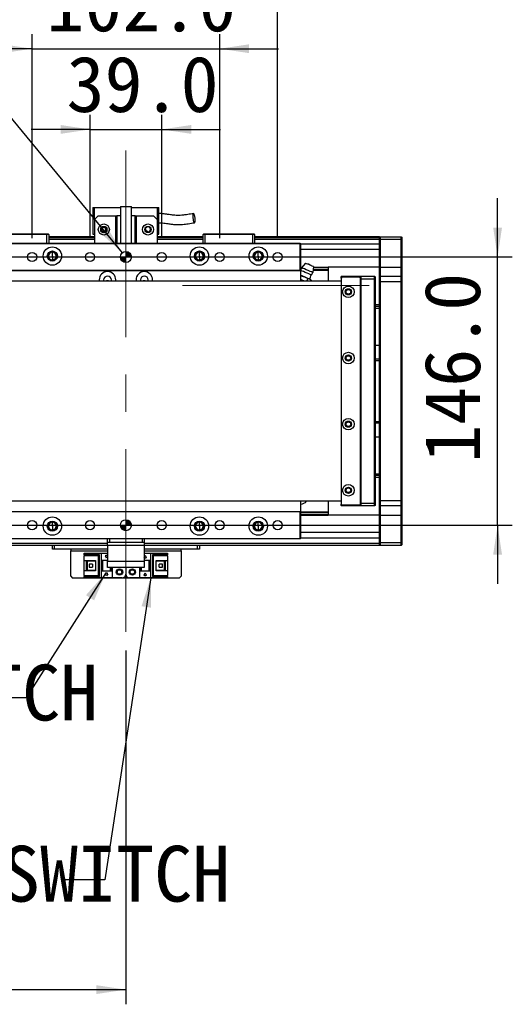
# Model space of a CAD drawing. Header units: millimetres. Extents: x 40 to 3320, y 40 to 2336.
# Tile 11 of 13: x 2291 to 2559, y 1526 to 2062. Entities that reach past the tile are written whole.
import ezdxf

# ---------------------------------------------------------------- set-up
doc = ezdxf.new("R2010")
doc.units = ezdxf.units.MM
doc.header["$LTSCALE"] = 8
doc.linetypes.add('CENTERX2', pattern=[20.32, 12.7, -2.54, 2.54, -2.54])
doc.layers.add('DIMNS', color=7, linetype='Continuous')
doc.styles.add('SLDTEXTSTYLE7', font='txt')
doc.styles.add('SLDTEXTSTYLE8', font='txt', dxfattribs={"bigfont": 'bigfont'})
doc.styles.add('SLDTEXTSTYLE9', font='txt')
doc.dimstyles.new('SLDDIMSTYLE0', dxfattribs={"dimtxt": 30.4, "dimasz": 16, "dimexe": 0, "dimexo": 0.0625, "dimgap": 7.6, "dimtad": 2, "dimdec": 1, "dimrnd": 1e-09, "dimzin": 4, "dimdsep": 46, "dimtxsty": 'SLDTEXTSTYLE7', "dimsah": 1, "dimcen": 0.09, "dimadec": 0, "dimazin": 1, "dimtfac": 1, "dimtdec": 1, "dimtmove": 0, "dimatfit": 0, "dimfxl": 0, "dimfrac": 2, "dimtolj": 1, "dimtzin": 12, "dimarcsym": 0})
doc.dimstyles.new('SLDDIMSTYLE1', dxfattribs={"dimtxt": 30.4, "dimasz": 16, "dimexe": 0, "dimexo": 0.0625, "dimgap": 7.6, "dimtad": 0, "dimtih": 1, "dimtoh": 1, "dimdec": 1, "dimrnd": 1e-09, "dimzin": 4, "dimdsep": 46, "dimtxsty": 'SLDTEXTSTYLE7', "dimsah": 1, "dimcen": 0, "dimadec": 0, "dimazin": 1, "dimtfac": 1, "dimtdec": 1, "dimtofl": 0, "dimtmove": 0, "dimatfit": 3, "dimfxl": 0, "dimfrac": 2, "dimtolj": 1, "dimtzin": 12, "dimarcsym": 0})
doc.dimstyles.new('SLDDIMSTYLE3', dxfattribs={"dimtxt": 30.4, "dimasz": 16, "dimexe": 0, "dimexo": 0.0625, "dimgap": 7.6, "dimtad": 2, "dimdec": 1, "dimrnd": 1e-09, "dimzin": 4, "dimdsep": 46, "dimtxsty": 'SLDTEXTSTYLE7', "dimsah": 1, "dimcen": 0.09, "dimadec": 0, "dimazin": 1, "dimtfac": 1, "dimtdec": 1, "dimtofl": 0, "dimtmove": 0, "dimatfit": 3, "dimfxl": 0, "dimfrac": 2, "dimtolj": 1, "dimtzin": 12, "dimarcsym": 0})
doc.dimstyles.new('SLDDIMSTYLE4', dxfattribs={"dimtxt": 0.18, "dimasz": 16, "dimexe": 0, "dimexo": 0.0625, "dimgap": 0, "dimtad": 0, "dimtih": 1, "dimtoh": 1, "dimdec": 0, "dimrnd": 1e-09, "dimzin": 0, "dimdsep": 46, "dimtxsty": 'Standard', "dimsah": 1, "dimcen": 0.09, "dimadec": 0, "dimazin": 0, "dimtfac": 16, "dimtdec": 0, "dimtofl": 0, "dimtmove": 0, "dimatfit": 3, "dimfxl": 0, "dimfrac": 2, "dimtolj": 1, "dimtzin": 0, "dimarcsym": 0})

# ---------------------------------------------------------------- blocks, each defined once
blk = doc.blocks.new('_D_3')
at = {"layer": 'DIMNS'}
for p, q in [((2550.51, 1932.36), (2550.51, 1964.36)), ((461.03, 1932.36), (2558.51, 1932.36)), ((2550.51, 1786.36), (2550.51, 1932.36)), ((461.03, 1786.36), (2558.51, 1786.36)), ((2550.51, 1786.36), (2550.51, 1754.36))]:
    blk.add_line(p, q, dxfattribs=at)
for points in [[(2550.51, 1932.36), (2552.91, 1948.36), (2548.11, 1948.36)], [(2550.51, 1786.36), (2548.11, 1770.36), (2552.91, 1770.36)]]:
    blk.add_solid(points, dxfattribs=at)
at = {"layer": 'DIMNS', "insert": (2510.62, 1820.33), "char_height": 30.4, "attachment_point": 1, "rotation": 90, "style": 'SLDTEXTSTYLE7'}
blk.add_mtext('146.0', dxfattribs=at)
blk = doc.blocks.new('_D_5')
at = {"layer": 'DIMNS'}
for p, q in [((2328.87, 1942.52), (2328.87, 2009.78)), ((2367.87, 1942.52), (2367.87, 2009.78)), ((2328.87, 2001.78), (2296.87, 2001.78)), ((2328.87, 2001.78), (2367.87, 2001.78)), ((2367.87, 2001.78), (2399.87, 2001.78))]:
    blk.add_line(p, q, dxfattribs=at)
for points in [[(2328.87, 2001.78), (2312.87, 2004.18), (2312.87, 1999.38)], [(2367.87, 2001.78), (2383.87, 1999.38), (2383.87, 2004.18)]]:
    blk.add_solid(points, dxfattribs=at)
at = {"layer": 'DIMNS', "insert": (2316.09, 2041.66), "char_height": 30.4, "attachment_point": 1, "style": 'SLDTEXTSTYLE7'}
blk.add_mtext('39.0', dxfattribs=at)
blk = doc.blocks.new('_D_6')
at = {"layer": 'DIMNS'}
for p, q in [((2297.37, 1942.52), (2297.37, 2053.71)), ((2399.37, 1942.52), (2399.37, 2053.71)), ((2297.37, 2045.71), (2265.37, 2045.71)), ((2297.37, 2045.71), (2399.37, 2045.71)), ((2399.37, 2045.71), (2431.37, 2045.71))]:
    blk.add_line(p, q, dxfattribs=at)
for points in [[(2297.37, 2045.71), (2281.37, 2048.11), (2281.37, 2043.31)], [(2399.37, 2045.71), (2415.37, 2043.31), (2415.37, 2048.11)]]:
    blk.add_solid(points, dxfattribs=at)
at = {"layer": 'DIMNS', "insert": (2305.11, 2085.59), "char_height": 30.4, "attachment_point": 1, "style": 'SLDTEXTSTYLE7'}
blk.add_mtext('102.0', dxfattribs=at)
blk = doc.blocks.new('_D_7')
at = {"layer": 'DIMNS'}
for p, q in [((2265.87, 1942.52), (2265.87, 2095.86)), ((2430.87, 1942.52), (2430.87, 2095.86)), ((2265.87, 2087.86), (2430.87, 2087.86))]:
    blk.add_line(p, q, dxfattribs=at)
for points in [[(2265.87, 2087.86), (2281.87, 2085.46), (2281.87, 2090.26)], [(2430.87, 2087.86), (2414.87, 2090.26), (2414.87, 2085.46)]]:
    blk.add_solid(points, dxfattribs=at)
at = {"layer": 'DIMNS', "insert": (2305.11, 2127.75), "char_height": 30.4, "attachment_point": 1, "style": 'SLDTEXTSTYLE7'}
blk.add_mtext('165.0', dxfattribs=at)
blk = doc.blocks.new('SW_SYMBOL_HOLE_DEPTH')
at = {"layer": 'DIMNS', "color": 0}
for p, q in [((0, 7000), (6400, 7000)), ((3200, 7000), (3200, 600)), ((800, 4440), (3200, 600)), ((5600, 4440), (3200, 600))]:
    blk.add_line(p, q, dxfattribs=at)
blk = doc.blocks.new('_D_8')
at = {"layer": 'DIMNS'}
for p, q in [((2258.85, 2040.86), (2226.85, 2040.86)), ((2346.46, 1934.68), (2258.85, 2040.86))]:
    blk.add_line(p, q, dxfattribs=at)
blk.add_solid([(2346.46, 1934.68), (2338.13, 1948.55), (2334.43, 1945.49)], dxfattribs=at)
at = {"layer": 'DIMNS', "xscale": 0.004985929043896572, "yscale": 0.004985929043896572, "zscale": 0.004985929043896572}
blk.add_blockref('SW_SYMBOL_HOLE_DEPTH', (2129.41, 2020.61), dxfattribs=at)
at = {"layer": 'DIMNS', "char_height": 30.4, "attachment_point": 1, "style": 'SLDTEXTSTYLE7'}
for s, insert in [('2×', (1928.84, 2056.05)), ('%%c', (1978.57, 2055.75)), ('6.0', (2025.54, 2056.05)), ('H7', (2078.49, 2056.05)), ('8.0', (2173.91, 2056.05))]:
    blk.add_mtext(s, dxfattribs=dict(at, insert=insert))
blk = doc.blocks.new('_D_10')
at = {"layer": 'DIMNS'}
for p, q in [((368.37, 1718.2), (368.37, 1525.56)), ((2348.37, 1718.2), (2348.37, 1525.56)), ((368.37, 1533.56), (2348.37, 1533.56))]:
    blk.add_line(p, q, dxfattribs=at)
for points in [[(368.37, 1533.56), (384.37, 1531.16), (384.37, 1535.96)], [(2348.37, 1533.56), (2332.37, 1535.96), (2332.37, 1531.16)]]:
    blk.add_solid(points, dxfattribs=at)
at = {"layer": 'DIMNS', "insert": (1313.48, 1573.45), "char_height": 30.4, "attachment_point": 1, "style": 'SLDTEXTSTYLE7'}
blk.add_mtext('1980.0', dxfattribs=at)
blk = doc.blocks.new('SW_NOTE_3')
at = {"layer": 'DIMNS', "color": 0, "char_height": 30.4, "attachment_point": 2}
for s, insert, style in [('光电原点', (-87.91, 56.54), 'SLDTEXTSTYLE8'), ('HOME SWITCH', (-50.32, 18.14), 'SLDTEXTSTYLE9')]:
    blk.add_mtext(s, dxfattribs=dict(at, insert=insert, style=style))
blk = doc.blocks.new('SW_NOTE_4')
at = {"layer": 'DIMNS', "color": 0, "char_height": 30.4, "attachment_point": 2}
for s, insert, style in [('光电负限位', (-173.26, 56.98), 'SLDTEXTSTYLE8'), ('NEGATIVE LIMIT SWITCH', (-127.11, 18.58), 'SLDTEXTSTYLE9')]:
    blk.add_mtext(s, dxfattribs=dict(at, insert=insert, style=style))
blk = doc.blocks.new('SW_DOWELSYMBOL_2')
at = {"linetype": 'Continuous', "lineweight": 18}
h = blk.add_hatch(color=0, dxfattribs=at)
edge = h.paths.add_edge_path(flags=0)
edge.add_arc((0, 0), 3, 180, 270)
edge.add_line((0, -3), (0, 0))
edge.add_line((0, 0), (-3, 0))
h = blk.add_hatch(color=0, dxfattribs=at)
edge = h.paths.add_edge_path(flags=0)
edge.add_arc((0, 0), 3, 0, 90)
edge.add_line((0, 3), (0, 0))
edge.add_line((0, 0), (3, 0))
at = {"layer": 'DIMNS', "color": 0}
blk.add_circle((0, 0), 3, dxfattribs=at)
blk = doc.blocks.new('SW_DOWELSYMBOL_3')
at = {"linetype": 'Continuous', "lineweight": 18}
h = blk.add_hatch(color=0, dxfattribs=at)
edge = h.paths.add_edge_path(flags=0)
edge.add_arc((0, 0), 3, 180, 270)
edge.add_line((0, -3), (0, 0))
edge.add_line((0, 0), (-3, 0))
h = blk.add_hatch(color=0, dxfattribs=at)
edge = h.paths.add_edge_path(flags=0)
edge.add_arc((0, 0), 3, 0, 90)
edge.add_line((0, 3), (0, 0))
edge.add_line((0, 0), (3, 0))
at = {"layer": 'DIMNS', "color": 0}
blk.add_circle((0, 0), 3, dxfattribs=at)

msp = doc.modelspace()

# ---------------------------------------------------------------- linework, layer by layer
at = {"color": 7, "linetype": 'Continuous', "lineweight": 25}
for p, q in [((2330.37, 1959.2), (2331.37, 1959.2)), ((2330.37, 1959.2), (2330.37, 1944.8)), ((2331.37, 1952.8), (2331.37, 1959.2)), ((2331.37, 1959.2), (2345.37, 1959.2)), ((2345.37, 1959.86), (2345.37, 1939.86)), ((2345.37, 1959.86), (2351.37, 1959.86)), ((2351.37, 1939.86), (2351.37, 1959.86)), ((2351.37, 1959.2), (2365.37, 1959.2)), ((2365.37, 1959.2), (2366.37, 1959.2)), ((2365.37, 1959.2), (2365.37, 1952.8)), ((2366.37, 1944.8), (2366.37, 1959.2)), ((2333.37, 1954.8), (2331.37, 1952.8)), ((2331.37, 1952.8), (2331.37, 1939.86)), ((2333.37, 1954.8), (2342.87, 1954.8)), ((2342.87, 1939.86), (2342.87, 1954.8)), ((2342.87, 1954.8), (2343.37, 1954.8)), ((2343.37, 1954.8), (2343.37, 1939.86)), ((2345.37, 1954.8), (2343.37, 1954.8)), ((2353.37, 1954.8), (2351.37, 1954.8)), ((2353.37, 1939.86), (2353.37, 1954.8)), ((2353.37, 1954.8), (2353.87, 1954.8)), ((2353.87, 1954.8), (2353.87, 1939.86)), ((2353.87, 1954.8), (2363.37, 1954.8)), ((2365.37, 1952.8), (2363.37, 1954.8)), ((2365.37, 1952.8), (2365.37, 1939.86)), ((2305.37, 1944.56), (2279.37, 1944.56)), ((2279.49, 1944.86), (2305.25, 1944.86)), ((2305.25, 1944.86), (2306.07, 1944.86)), ((2305.37, 1944.56), (2305.25, 1944.86)), ((2306.37, 1944.56), (2305.37, 1944.56)), ((2305.37, 1939.86), (2305.37, 1944.56)), ((2306.07, 1944.86), (2306.37, 1944.56)), ((2306.37, 1944.56), (2306.37, 1939.86)), ((2331.37, 1943.36), (2306.37, 1943.36)), ((2306.37, 1943.16), (2331.37, 1943.16)), ((2306.37, 1942.96), (2331.37, 1942.96)), ((2331.37, 1942.86), (2306.37, 1942.86)), ((2331.37, 1941.86), (2306.37, 1941.86)), ((2330.37, 1944.8), (2331.37, 1944.8)), ((2365.37, 1944.8), (2366.37, 1944.8)), ((2390.37, 1943.36), (2365.37, 1943.36)), ((2365.37, 1943.16), (2390.37, 1943.16)), ((2365.37, 1942.96), (2390.37, 1942.96)), ((2390.37, 1942.86), (2365.37, 1942.86)), ((2390.37, 1941.86), (2365.37, 1941.86)), ((2390.37, 1944.56), (2390.67, 1944.86)), ((2391.37, 1944.56), (2390.37, 1944.56)), ((2390.37, 1939.86), (2390.37, 1944.56)), ((2390.67, 1944.86), (2391.49, 1944.86)), ((2391.37, 1944.56), (2391.49, 1944.86)), ((2417.37, 1944.56), (2391.37, 1944.56)), ((2391.37, 1944.56), (2391.37, 1939.86)), ((2391.49, 1944.86), (2417.25, 1944.86)), ((2417.37, 1944.56), (2417.25, 1944.86)), ((2417.25, 1944.86), (2418.07, 1944.86)), ((2418.37, 1944.56), (2417.37, 1944.56)), ((2417.37, 1939.86), (2417.37, 1944.56)), ((2418.07, 1944.86), (2418.37, 1944.56)), ((2418.37, 1944.56), (2418.37, 1939.86)), ((2486.37, 1943.36), (2418.37, 1943.36)), ((2486.37, 1942.86), (2418.37, 1942.86)), ((2486.37, 1941.86), (2418.37, 1941.86)), ((2486.37, 1943.06), (2486.67, 1943.36)), ((2486.37, 1943.36), (2486.37, 1943.06)), ((2486.37, 1941.86), (2486.37, 1943.06)), ((2486.37, 1941.86), (2486.67, 1941.86)), ((2486.37, 1926.86), (2486.37, 1941.86)), ((2486.67, 1943.36), (2486.67, 1941.86)), ((2486.67, 1943.36), (2498.07, 1943.36)), ((2498.07, 1941.86), (2486.67, 1941.86)), ((2486.67, 1941.86), (2486.67, 1926.86)), ((2498.07, 1941.86), (2498.07, 1943.36)), ((2498.07, 1943.36), (2498.37, 1943.06)), ((2498.07, 1941.86), (2498.37, 1941.86)), ((2498.07, 1926.86), (2498.07, 1941.86)), ((2498.37, 1943.06), (2498.37, 1941.86)), ((2498.37, 1941.86), (2498.37, 1926.86)), ((2253.67, 1939.86), (2443.07, 1939.86)), ((2443.07, 1939.56), (2253.67, 1939.56)), ((2308.37, 1934.93), (2308.37, 1935.36)), ((2308.37, 1932.86), (2308.37, 1934.93)), ((2388.37, 1934.93), (2388.37, 1935.36)), ((2388.37, 1932.86), (2388.37, 1934.93)), ((2420.37, 1934.93), (2420.37, 1935.36)), ((2420.37, 1932.86), (2420.37, 1934.93)), ((2443.07, 1939.56), (2443.07, 1939.86)), ((2443.07, 1939.86), (2443.37, 1939.56)), ((2443.07, 1925.16), (2443.07, 1939.56)), ((2443.07, 1939.56), (2443.37, 1939.56)), ((2443.37, 1939.56), (2443.37, 1925.16)), ((2486.37, 1939.37), (2443.37, 1939.37)), ((2308.37, 1932.86), (2308.37, 1930.8)), ((2308.37, 1930.8), (2308.37, 1930.36)), ((2388.37, 1932.86), (2388.37, 1930.8)), ((2388.37, 1930.8), (2388.37, 1930.36)), ((2420.37, 1932.86), (2420.37, 1930.8)), ((2420.37, 1930.8), (2420.37, 1930.36)), ((2253.67, 1925.16), (2443.07, 1925.16)), ((2443.07, 1924.86), (2253.67, 1924.86)), ((2443.07, 1925.16), (2443.37, 1925.16)), ((2443.07, 1924.86), (2443.07, 1925.16)), ((2443.07, 1924.86), (2443.37, 1925.16)), ((2443.37, 1926.86), (2444.3, 1926.86)), ((2443.37, 1926.56), (2444.04, 1926.56)), ((2443.37, 1925.47), (2443.67, 1925.47)), ((2443.37, 1925.17), (2443.66, 1925.17)), ((2443.37, 1925.16), (2443.37, 1919.36)), ((2443.37, 1924.36), (2443.65, 1924.96)), ((2446.04, 1928.94), (2443.96, 1926.46)), ((2450.37, 1927.11), (2450.03, 1923.88)), ((2450.17, 1925.17), (2458.37, 1925.17)), ((2450.2, 1925.47), (2458.37, 1925.47)), ((2450.31, 1926.56), (2458.37, 1926.56)), ((2450.34, 1926.86), (2458.37, 1926.86)), ((2458.37, 1926.86), (2458.37, 1926.56)), ((2486.37, 1926.86), (2458.37, 1926.86)), ((2458.37, 1926.56), (2458.37, 1925.47)), ((2458.37, 1925.47), (2458.37, 1925.17)), ((2458.37, 1925.17), (2458.37, 1919.36)), ((2486.37, 1926.86), (2486.67, 1926.86)), ((2486.37, 1921.56), (2486.37, 1926.86)), ((2486.67, 1926.86), (2486.67, 1921.86)), ((2486.67, 1926.86), (2498.07, 1926.86)), ((2498.07, 1921.86), (2498.07, 1926.86)), ((2498.07, 1926.86), (2498.37, 1926.86)), ((2498.37, 1926.86), (2498.37, 1921.56)), ((251.37, 1919.36), (2465.37, 1919.36)), ((2333.87, 1919.86), (2333.87, 1919.36)), ((2336.27, 1919.86), (2336.27, 1919.36)), ((2340.47, 1919.36), (2340.47, 1919.86)), ((2342.87, 1919.36), (2342.87, 1919.86)), ((2353.87, 1919.86), (2353.87, 1919.36)), ((2356.27, 1919.86), (2356.27, 1919.36)), ((2360.47, 1919.36), (2360.47, 1919.86)), ((2362.87, 1919.36), (2362.87, 1919.86)), ((2443.52, 1922.14), (2443.37, 1921.8)), ((2443.37, 1920.19), (2444.61, 1919.55)), ((2443.52, 1922.14), (2445.43, 1921.49)), ((2444.61, 1919.55), (2445.17, 1919.36)), ((2445.43, 1921.49), (2447.24, 1920.56)), ((2447.24, 1920.56), (2446.73, 1919.36)), ((2448.22, 1920.3), (2447.24, 1920.56)), ((2449.1, 1919.78), (2448.22, 1920.3)), ((2449.1, 1919.77), (2448.65, 1920.12)), ((2449.1, 1919.78), (2448.92, 1919.36)), ((2465.67, 1921.86), (2465.37, 1921.56)), ((2465.37, 1920.86), (2465.37, 1921.56)), ((2465.67, 1921.56), (2465.37, 1921.56)), ((2465.87, 1921.36), (2465.37, 1920.86)), ((2465.37, 1920.86), (2465.37, 1797.86)), ((2465.67, 1921.56), (2465.67, 1921.86)), ((2465.67, 1921.86), (2476.37, 1921.86)), ((2476.37, 1921.56), (2465.67, 1921.56)), ((2465.67, 1921.56), (2465.67, 1921.16)), ((2475.37, 1921.36), (2465.87, 1921.36)), ((2475.87, 1920.86), (2475.37, 1921.36)), ((2475.87, 1797.86), (2475.87, 1920.86)), ((2476.37, 1920.36), (2476.37, 1921.86)), ((2476.37, 1921.86), (2483.57, 1921.86)), ((2483.57, 1920.36), (2476.37, 1920.36)), ((2476.37, 1798.36), (2476.37, 1920.36)), ((2483.57, 1920.36), (2483.57, 1921.86)), ((2483.87, 1921.56), (2483.57, 1921.86)), ((2483.87, 1920.36), (2483.57, 1920.36)), ((2483.57, 1798.36), (2483.57, 1920.36)), ((2483.87, 1921.56), (2483.87, 1920.36)), ((2483.87, 1920.36), (2483.87, 1798.36)), ((2486.67, 1921.86), (2486.37, 1921.56)), ((2486.37, 1918.86), (2486.37, 1921.56)), ((2486.67, 1918.86), (2486.37, 1918.86)), ((2486.37, 1799.86), (2486.37, 1918.86)), ((2486.67, 1921.86), (2486.67, 1918.86)), ((2486.67, 1921.86), (2498.07, 1921.86)), ((2498.07, 1918.86), (2486.67, 1918.86)), ((2486.67, 1918.86), (2486.67, 1799.86)), ((2498.07, 1918.86), (2498.07, 1921.86)), ((2498.07, 1921.86), (2498.37, 1921.56)), ((2498.07, 1918.86), (2498.37, 1918.86)), ((2498.07, 1799.86), (2498.07, 1918.86)), ((2498.37, 1921.56), (2498.37, 1918.86)), ((2498.37, 1918.86), (2498.37, 1799.86)), ((2486.37, 1906.36), (2483.87, 1906.36)), ((2486.37, 1904.36), (2483.87, 1904.36)), ((2483.87, 1884.36), (2486.37, 1884.36)), ((2483.87, 1876.86), (2486.37, 1876.86)), ((2486.37, 1875.86), (2483.87, 1875.86)), ((2483.87, 1842.86), (2486.37, 1842.86)), ((2486.37, 1841.86), (2483.87, 1841.86)), ((2486.37, 1834.36), (2483.87, 1834.36)), ((2483.87, 1814.36), (2486.37, 1814.36)), ((2486.37, 1812.36), (2483.87, 1812.36)), ((2465.37, 1799.36), (251.37, 1799.36)), ((2443.37, 1799.36), (2443.37, 1793.56)), ((2443.37, 1797.86), (2443.48, 1797.86)), ((2458.37, 1799.36), (2458.37, 1793.56)), ((2465.37, 1797.86), (2465.87, 1797.36)), ((2465.37, 1797.16), (2465.37, 1797.86)), ((2465.37, 1797.16), (2465.67, 1797.16)), ((2465.37, 1797.16), (2465.67, 1796.86)), ((2465.67, 1797.56), (2465.67, 1797.16)), ((2465.67, 1797.16), (2476.37, 1797.16)), ((2465.67, 1796.86), (2465.67, 1797.16)), ((2476.37, 1796.86), (2465.67, 1796.86)), ((2465.87, 1797.36), (2475.37, 1797.36)), ((2475.37, 1797.36), (2475.87, 1797.86)), ((2476.37, 1798.36), (2483.57, 1798.36)), ((2476.37, 1796.86), (2476.37, 1798.36)), ((2483.57, 1796.86), (2476.37, 1796.86)), ((2483.87, 1798.36), (2483.57, 1798.36)), ((2483.57, 1796.86), (2483.57, 1798.36)), ((2483.87, 1797.16), (2483.57, 1796.86)), ((2483.87, 1798.36), (2483.87, 1797.16)), ((2486.67, 1799.86), (2486.37, 1799.86)), ((2486.37, 1797.16), (2486.37, 1799.86)), ((2486.67, 1796.86), (2486.37, 1797.16)), ((2486.37, 1791.86), (2486.37, 1797.16)), ((2486.67, 1799.86), (2498.07, 1799.86)), ((2486.67, 1799.86), (2486.67, 1796.86)), ((2498.07, 1796.86), (2486.67, 1796.86)), ((2486.67, 1796.86), (2486.67, 1791.86)), ((2498.07, 1799.86), (2498.37, 1799.86)), ((2498.07, 1796.86), (2498.07, 1799.86)), ((2498.07, 1796.86), (2498.37, 1797.16)), ((2498.07, 1791.86), (2498.07, 1796.86)), ((2498.37, 1799.86), (2498.37, 1797.16)), ((2498.37, 1797.16), (2498.37, 1791.86)), ((2253.67, 1793.86), (2443.07, 1793.86)), ((2443.07, 1793.56), (2253.67, 1793.56)), ((2443.07, 1793.86), (2443.07, 1793.56)), ((2443.37, 1793.56), (2443.07, 1793.86)), ((2443.37, 1793.56), (2443.07, 1793.56)), ((2443.07, 1779.16), (2443.07, 1793.56)), ((2443.37, 1793.56), (2443.37, 1779.16)), ((2443.37, 1793.56), (2458.37, 1793.56)), ((2443.37, 1793.25), (2458.37, 1793.25)), ((2443.37, 1792.17), (2458.37, 1792.17)), ((2443.37, 1791.86), (2458.37, 1791.86)), ((2458.37, 1793.56), (2458.37, 1793.25)), ((2458.37, 1793.25), (2458.37, 1792.17)), ((2458.37, 1792.17), (2458.37, 1791.86)), ((2486.37, 1791.86), (2458.37, 1791.86)), ((2486.67, 1791.86), (2486.37, 1791.86)), ((2486.37, 1776.86), (2486.37, 1791.86)), ((2486.67, 1791.86), (2498.07, 1791.86)), ((2486.67, 1791.86), (2486.67, 1776.86)), ((2498.37, 1791.86), (2498.07, 1791.86)), ((2498.07, 1776.86), (2498.07, 1791.86)), ((2498.37, 1791.86), (2498.37, 1776.86)), ((2308.37, 1787.93), (2308.37, 1788.36)), ((2308.37, 1785.86), (2308.37, 1787.93)), ((2308.37, 1785.86), (2308.37, 1783.8)), ((2388.37, 1787.93), (2388.37, 1788.36)), ((2388.37, 1785.86), (2388.37, 1787.93)), ((2388.37, 1785.86), (2388.37, 1783.8)), ((2420.37, 1787.93), (2420.37, 1788.36)), ((2420.37, 1785.86), (2420.37, 1787.93)), ((2420.37, 1785.86), (2420.37, 1783.8)), ((2308.37, 1783.8), (2308.37, 1783.36)), ((2388.37, 1783.8), (2388.37, 1783.36)), ((2420.37, 1783.8), (2420.37, 1783.36)), ((2486.37, 1779.36), (2443.37, 1779.36)), ((2253.67, 1779.16), (2443.07, 1779.16)), ((2443.07, 1778.86), (2253.67, 1778.86)), ((2338.37, 1775.36), (2286.37, 1775.36)), ((2308.37, 1773.36), (2308.37, 1775.36)), ((2309.37, 1775.36), (2309.37, 1773.36)), ((2338.37, 1776.86), (2338.37, 1778.86)), ((2339.37, 1776.86), (2338.37, 1776.86)), ((2338.37, 1775.36), (2338.37, 1776.86)), ((2358.37, 1775.36), (2338.37, 1775.36)), ((2338.37, 1775.36), (2338.37, 1766.86)), ((2339.37, 1778.86), (2339.37, 1776.86)), ((2357.37, 1776.86), (2339.37, 1776.86)), ((2357.37, 1776.86), (2357.37, 1778.86)), ((2358.37, 1776.86), (2357.37, 1776.86)), ((2358.37, 1778.86), (2358.37, 1776.86)), ((2358.37, 1776.86), (2358.37, 1775.36)), ((2358.37, 1775.36), (2358.37, 1766.86)), ((2486.37, 1775.36), (2358.37, 1775.36)), ((2387.37, 1773.36), (2387.37, 1775.36)), ((2388.37, 1775.36), (2388.37, 1773.36)), ((2443.37, 1779.16), (2443.07, 1779.16)), ((2443.07, 1779.16), (2443.07, 1778.86)), ((2443.37, 1779.16), (2443.07, 1778.86)), ((2486.67, 1776.86), (2486.37, 1776.86)), ((2486.37, 1775.66), (2486.37, 1776.86)), ((2486.67, 1775.36), (2486.37, 1775.66)), ((2486.37, 1775.66), (2486.37, 1775.36)), ((2486.67, 1776.86), (2498.07, 1776.86)), ((2486.67, 1776.86), (2486.67, 1775.36)), ((2498.07, 1775.36), (2486.67, 1775.36)), ((2498.37, 1776.86), (2498.07, 1776.86)), ((2498.07, 1775.36), (2498.07, 1776.86)), ((2498.37, 1775.66), (2498.07, 1775.36)), ((2498.37, 1776.86), (2498.37, 1775.66)), ((2309.37, 1773.36), (2308.37, 1773.36)), ((2338.37, 1773.36), (2309.37, 1773.36)), ((2318.37, 1773.36), (2318.37, 1772.36)), ((2318.37, 1758.56), (2318.37, 1772.36)), ((2325.67, 1770.26), (2325.67, 1771.06)), ((2325.67, 1771.06), (2334.87, 1771.06)), ((2325.67, 1770.26), (2325.67, 1769.76)), ((2333.97, 1770.26), (2325.67, 1770.26)), ((2333.47, 1769.76), (2325.67, 1769.76)), ((2325.67, 1767.16), (2325.67, 1769.76)), ((2333.47, 1769.76), (2333.97, 1770.26)), ((2333.47, 1758.96), (2333.47, 1769.76)), ((2333.97, 1758.46), (2333.97, 1770.26)), ((2334.87, 1771.06), (2334.87, 1767.36)), ((2334.87, 1771.06), (2338.37, 1771.06)), ((2337.27, 1769.56), (2337.47, 1769.56)), ((2337.87, 1768.36), (2337.27, 1769.56)), ((2337.47, 1769.96), (2338.27, 1769.96)), ((2337.47, 1769.56), (2337.47, 1769.96)), ((2338.37, 1769.36), (2337.87, 1768.36)), ((2338.27, 1769.96), (2338.27, 1769.56)), ((2338.27, 1769.56), (2338.37, 1769.56)), ((2387.37, 1773.36), (2358.37, 1773.36)), ((2358.37, 1771.06), (2361.87, 1771.06)), ((2358.37, 1768.96), (2358.87, 1769.96)), ((2358.47, 1768.76), (2358.37, 1768.76)), ((2358.47, 1768.36), (2358.47, 1768.76)), ((2358.87, 1769.96), (2359.47, 1768.76)), ((2359.27, 1768.76), (2359.27, 1768.36)), ((2359.47, 1768.76), (2359.27, 1768.76)), ((2361.87, 1767.36), (2361.87, 1771.06)), ((2361.87, 1771.06), (2371.07, 1771.06)), ((2371.07, 1770.26), (2362.77, 1770.26)), ((2362.77, 1770.26), (2363.27, 1769.76)), ((2362.77, 1770.26), (2362.77, 1758.46)), ((2363.27, 1769.76), (2363.27, 1758.96)), ((2371.07, 1769.76), (2363.27, 1769.76)), ((2371.07, 1771.06), (2371.07, 1770.26)), ((2371.07, 1769.76), (2371.07, 1770.26)), ((2371.07, 1769.76), (2371.07, 1767.16)), ((2378.37, 1772.36), (2378.37, 1773.36)), ((2378.37, 1772.36), (2378.37, 1758.56)), ((2388.37, 1773.36), (2387.37, 1773.36)), ((2325.67, 1767.16), (2331.87, 1767.16)), ((2325.67, 1761.56), (2325.67, 1767.16)), ((2326.97, 1761.56), (2326.97, 1767.16)), ((2327.47, 1766.81), (2327.47, 1767.16)), ((2331.87, 1766.81), (2327.47, 1766.81)), ((2327.47, 1761.91), (2327.47, 1766.81)), ((2328.43, 1765.16), (2328.43, 1763.56)), ((2330.27, 1765.16), (2328.43, 1765.16)), ((2328.43, 1763.56), (2330.27, 1763.56)), ((2330.27, 1765.16), (2330.27, 1763.56)), ((2331.87, 1767.16), (2331.87, 1761.56)), ((2334.87, 1767.36), (2338.37, 1767.36)), ((2334.87, 1767.36), (2334.87, 1761.36)), ((2335.37, 1767.36), (2335.37, 1761.36)), ((2335.67, 1767.36), (2335.67, 1761.36)), ((2338.37, 1766.86), (2358.37, 1766.86)), ((2338.37, 1763.36), (2338.37, 1766.86)), ((2358.37, 1763.36), (2338.37, 1763.36)), ((2340.07, 1761.36), (2340.07, 1763.36)), ((2340.37, 1761.36), (2340.37, 1763.36)), ((2340.87, 1763.36), (2340.87, 1761.36)), ((2348.37, 1763.36), (2348.37, 1759.66)), ((2355.87, 1761.36), (2355.87, 1763.36)), ((2356.37, 1763.36), (2356.37, 1761.36)), ((2356.67, 1763.36), (2356.67, 1761.36)), ((2358.37, 1767.36), (2361.87, 1767.36)), ((2358.37, 1766.86), (2358.37, 1763.36)), ((2359.27, 1768.36), (2358.47, 1768.36)), ((2361.07, 1761.36), (2361.07, 1767.36)), ((2361.37, 1761.36), (2361.37, 1767.36)), ((2361.87, 1761.36), (2361.87, 1767.36)), ((2364.87, 1767.16), (2371.07, 1767.16)), ((2364.87, 1761.56), (2364.87, 1767.16)), ((2369.27, 1766.81), (2364.87, 1766.81)), ((2366.47, 1763.56), (2366.47, 1765.16)), ((2368.31, 1765.16), (2366.47, 1765.16)), ((2366.47, 1763.56), (2368.31, 1763.56)), ((2368.31, 1763.56), (2368.31, 1765.16)), ((2369.27, 1767.16), (2369.27, 1766.81)), ((2369.27, 1766.81), (2369.27, 1761.91)), ((2369.77, 1767.16), (2369.77, 1761.56)), ((2371.07, 1767.16), (2371.07, 1761.56)), ((2318.37, 1758.56), (2319.37, 1757.56)), ((2325.67, 1758.96), (2325.67, 1761.56)), ((2331.87, 1761.56), (2325.67, 1761.56)), ((2325.67, 1758.96), (2333.47, 1758.96)), ((2325.67, 1758.96), (2325.67, 1758.46)), ((2325.67, 1758.46), (2333.97, 1758.46)), ((2325.67, 1757.66), (2325.67, 1758.46)), ((2327.47, 1761.56), (2327.47, 1761.91)), ((2327.47, 1761.91), (2331.87, 1761.91)), ((2333.97, 1758.46), (2333.47, 1758.96)), ((2334.87, 1761.36), (2334.87, 1757.66)), ((2340.87, 1761.36), (2334.87, 1761.36)), ((2337.27, 1759.96), (2337.47, 1759.96)), ((2337.87, 1758.76), (2337.27, 1759.96)), ((2337.47, 1760.36), (2338.27, 1760.36)), ((2337.47, 1759.96), (2337.47, 1760.36)), ((2338.47, 1759.96), (2337.87, 1758.76)), ((2338.27, 1760.36), (2338.27, 1759.96)), ((2338.27, 1759.96), (2338.47, 1759.96)), ((2340.87, 1761.36), (2340.87, 1757.66)), ((2355.87, 1757.66), (2355.87, 1761.36)), ((2361.87, 1761.36), (2355.87, 1761.36)), ((2358.27, 1759.16), (2358.87, 1760.36)), ((2358.47, 1759.16), (2358.27, 1759.16)), ((2358.47, 1758.76), (2358.47, 1759.16)), ((2359.27, 1758.76), (2358.47, 1758.76)), ((2358.87, 1760.36), (2359.47, 1759.16)), ((2359.27, 1759.16), (2359.27, 1758.76)), ((2359.47, 1759.16), (2359.27, 1759.16)), ((2361.87, 1757.66), (2361.87, 1761.36)), ((2363.27, 1758.96), (2362.77, 1758.46)), ((2362.77, 1758.46), (2371.07, 1758.46)), ((2363.27, 1758.96), (2371.07, 1758.96)), ((2364.87, 1761.91), (2369.27, 1761.91)), ((2371.07, 1761.56), (2364.87, 1761.56)), ((2369.27, 1761.91), (2369.27, 1761.56)), ((2371.07, 1761.56), (2371.07, 1758.96)), ((2371.07, 1758.46), (2371.07, 1758.96)), ((2371.07, 1758.46), (2371.07, 1757.66)), ((2377.37, 1757.56), (2378.37, 1758.56)), ((2377.37, 1757.56), (2319.37, 1757.56)), ((2334.87, 1757.66), (2325.67, 1757.66)), ((2340.87, 1757.66), (2334.87, 1757.66)), ((2346.37, 1757.66), (2340.87, 1757.66)), ((2355.87, 1757.66), (2350.37, 1757.66)), ((2361.87, 1757.66), (2355.87, 1757.66)), ((2371.07, 1757.66), (2361.87, 1757.66))]:
    msp.add_line(p, q, dxfattribs=at)
at = {"color": 8, "linetype": 'Continuous', "lineweight": 25}
for p, q in [((2486.37, 1936.37), (2443.37, 1936.37)), ((2486.37, 1905.36), (2483.87, 1905.36)), ((2486.37, 1813.36), (2483.87, 1813.36)), ((2486.37, 1782.36), (2443.37, 1782.36)), ((2338.37, 1776.36), (2286.37, 1776.36)), ((2486.37, 1776.36), (2358.37, 1776.36)), ((2318.37, 1772.36), (2338.37, 1772.36)), ((2358.37, 1772.36), (2378.37, 1772.36))]:
    msp.add_line(p, q, dxfattribs=at)
at = {"color": 7, "linetype": 'Continuous', "lineweight": 25, "flags": 128}
for points in [[(2449.17, 1922.62), (2449, 1922.69), (2448.52, 1922.89), (2447.79, 1923.2), (2446.89, 1923.59), (2445.93, 1923.99), (2445.03, 1924.38), (2444.29, 1924.69), (2443.81, 1924.89), (2443.65, 1924.96)], [(2450.03, 1923.88), (2449.85, 1923.96), (2449.32, 1924.18), (2448.51, 1924.53), (2447.52, 1924.95), (2446.47, 1925.39), (2445.48, 1925.81), (2444.67, 1926.16), (2444.14, 1926.38), (2443.96, 1926.46)], [(2450.37, 1927.11), (2450.21, 1927.18), (2449.74, 1927.37), (2449.03, 1927.67), (2448.21, 1928.02), (2447.38, 1928.37), (2446.68, 1928.67), (2446.21, 1928.87), (2446.04, 1928.94)], [(2338.9, 1919.36), (2338.37, 1919.45), (2337.84, 1919.36)], [(2358.9, 1919.36), (2358.37, 1919.45), (2357.84, 1919.36)], [(2445.43, 1921.49), (2445.01, 1921.67), (2444.6, 1921.84), (2444.2, 1922.01), (2443.82, 1922.17), (2443.47, 1922.32), (2443.37, 1922.36)], [(2444.61, 1919.55), (2444.19, 1919.73), (2443.78, 1919.91), (2443.38, 1920.08), (2443.37, 1920.08)], [(2445.06, 1919.36), (2445.03, 1919.38), (2444.61, 1919.55)], [(2448.22, 1920.3), (2447.99, 1920.4), (2447.71, 1920.52), (2447.39, 1920.66), (2447.04, 1920.8), (2446.67, 1920.96), (2446.27, 1921.13), (2445.85, 1921.31), (2445.43, 1921.49)], [(2448.65, 1920.12), (2448.65, 1920.12), (2448.63, 1920.13), (2448.59, 1920.15), (2448.54, 1920.17), (2448.48, 1920.19), (2448.41, 1920.22), (2448.32, 1920.26), (2448.22, 1920.3)]]:
    msp.add_lwpolyline(points, dxfattribs=at)
at = {"color": 7, "linetype": 'Continuous', "lineweight": 25}
for centre, radius in [((2336.37, 1947.3), 3), ((2336.37, 1947.3), 1.7), ((2336.37, 1947.3), 1.6), ((2360.37, 1947.3), 3), ((2360.37, 1947.3), 1.7), ((2360.37, 1947.3), 1.6), ((2297.37, 1932.36), 2.5), ((2308.37, 1932.86), 5), ((2308.37, 1932.86), 2.75), ((2328.87, 1932.36), 2.5), ((2348.37, 1932.36), 3), ((2367.87, 1932.36), 2.5), ((2388.37, 1932.86), 5), ((2388.37, 1932.86), 2.75), ((2399.37, 1932.36), 2.5), ((2420.37, 1932.86), 5), ((2420.37, 1932.86), 2.75), ((2430.87, 1932.36), 2.5), ((2469.37, 1913.36), 3.15), ((2469.37, 1913.36), 1.7), ((2469.37, 1913.36), 1.6), ((2469.37, 1913.36), 1.25), ((2469.37, 1877.36), 3.15), ((2469.37, 1877.36), 1.7), ((2469.37, 1877.36), 1.6), ((2469.37, 1877.36), 1.25), ((2469.37, 1841.36), 3.15), ((2469.37, 1841.36), 1.7), ((2469.37, 1841.36), 1.6), ((2469.37, 1841.36), 1.25), ((2469.37, 1805.36), 3.15), ((2469.37, 1805.36), 1.7), ((2469.37, 1805.36), 1.6), ((2469.37, 1805.36), 1.25), ((2308.37, 1785.86), 5), ((2388.37, 1785.86), 5), ((2420.37, 1785.86), 5), ((2297.37, 1786.36), 2.5), ((2308.37, 1785.86), 2.75), ((2328.87, 1786.36), 2.5), ((2348.37, 1786.36), 3), ((2367.87, 1786.36), 2.5), ((2388.37, 1785.86), 2.75), ((2399.37, 1786.36), 2.5), ((2420.37, 1785.86), 2.75), ((2430.87, 1786.36), 2.5), ((2344.87, 1760.86), 1.75), ((2344.87, 1760.86), 1.25), ((2351.87, 1760.86), 1.75), ((2351.87, 1760.86), 1.25)]:
    msp.add_circle(centre, radius, dxfattribs=at)
for centre, radius, start, end in [((2308.37, 1932.86), 2.5, 90, 270), ((2308.37, 1932.86), 2.07, 90, 270), ((2308.37, 1932.86), 2.5, 270, 90), ((2308.37, 1932.86), 2.07, 270, 90), ((2388.37, 1932.86), 2.5, 90, 270), ((2388.37, 1932.86), 2.07, 90, 270), ((2388.37, 1932.86), 2.5, 270, 90), ((2388.37, 1932.86), 2.07, 270, 90), ((2420.37, 1932.86), 2.5, 90, 270), ((2420.37, 1932.86), 2.07, 90, 270), ((2420.37, 1932.86), 2.5, 270, 90), ((2420.37, 1932.86), 2.07, 270, 90), ((2338.37, 1919.86), 4.5, 0, 180), ((2358.37, 1919.86), 4.5, 0, 180), ((2338.37, 1919.86), 2.1, 0, 180), ((2358.37, 1919.86), 2.1, 0, 180), ((2443.47, 1801.86), 4, 270.026, 321.3178), ((2308.37, 1785.86), 2.5, 90, 270), ((2308.37, 1785.86), 2.07, 90, 270), ((2308.37, 1785.86), 2.5, 270, 90), ((2308.37, 1785.86), 2.07, 270, 90), ((2388.37, 1785.86), 2.5, 90, 270), ((2388.37, 1785.86), 2.07, 90, 270), ((2388.37, 1785.86), 2.5, 270, 90), ((2388.37, 1785.86), 2.07, 270, 90), ((2420.37, 1785.86), 2.5, 90, 270), ((2420.37, 1785.86), 2.07, 90, 270), ((2420.37, 1785.86), 2.5, 270, 90), ((2420.37, 1785.86), 2.07, 270, 90), ((2346.37, 1759.66), 2, 270, 0), ((2350.37, 1759.66), 2, 180, 270)]:
    msp.add_arc(centre, radius, start, end, dxfattribs=at)
for points, knots in [([(2385.11, 1955.95), (2384.07, 1955.79), (2382.25, 1955.5), (2379.87, 1955.13), (2378.06, 1954.98), (2376.47, 1954.95), (2374.7, 1955.03), (2372.85, 1955.26), (2370.95, 1955.54), (2369.43, 1955.76), (2368.01, 1955.9), (2367.07, 1955.95), (2366.51, 1955.93), (2366.37, 1955.92)], [0, 0, 0, 0, 0.172819, 0.301207, 0.394506, 0.462198, 0.550303, 0.670437, 0.754267, 0.853136, 0.912496, 0.977885, 1, 1, 1, 1]), ([(2366.37, 1950.92), (2366.74, 1950.93), (2367.63, 1950.97), (2369, 1950.79), (2370.41, 1950.59), (2371.69, 1950.4), (2372.79, 1950.25), (2373.74, 1950.14), (2374.99, 1950.04), (2376.82, 1949.96), (2379.42, 1950.06), (2382.42, 1950.48), (2384.55, 1950.82), (2385.68, 1951.01)], [0, 0, 0, 0, 0.056169, 0.135053, 0.20937, 0.27583, 0.332641, 0.378843, 0.421683, 0.522487, 0.656044, 0.81859, 1, 1, 1, 1]), ([(2384.73, 1954.79), (2384.76, 1955.04), (2384.81, 1955.54), (2384.99, 1955.94), (2385.21, 1955.98), (2385.44, 1955.7), (2385.66, 1955.19), (2385.84, 1954.5), (2385.98, 1953.69), (2386.06, 1952.85), (2386.07, 1952.07), (2385.99, 1951.45), (2385.85, 1951.06), (2385.65, 1950.98), (2385.45, 1951.08), (2385.26, 1951.42), (2385.09, 1951.96), (2384.94, 1952.69), (2384.83, 1953.44), (2384.76, 1953.98), (2384.73, 1954.24), (2384.72, 1954.32), (2384.72, 1954.35), (2384.72, 1954.42), (2384.72, 1954.58), (2384.73, 1954.71), (2384.73, 1954.79)], [0, 0, 0, 0, 0.064817, 0.12978, 0.189732, 0.242619, 0.294413, 0.346243, 0.398724, 0.452199, 0.506601, 0.561452, 0.616052, 0.669773, 0.727068, 0.765378, 0.803692, 0.858909, 0.914229, 0.949554, 0.964001, 0.964851, 0.965759, 0.96871, 0.980528, 1, 1, 1, 1]), ([(2336.16, 1946.17), (2336.03, 1946.19), (2335.77, 1946.24), (2335.43, 1946.46), (2335.17, 1946.78), (2335.02, 1947.18), (2335.01, 1947.62), (2335.15, 1948.06), (2335.4, 1948.43), (2335.65, 1948.6), (2335.76, 1948.67)], [0, 0, 0, 0, 0.1153525, 0.2312639, 0.3517871, 0.4770152, 0.6065292, 0.7402495, 0.8783644, 1, 1, 1, 1]), ([(2336.37, 1946.15), (2336.37, 1946.15), (2336.49, 1946.15), (2336.73, 1946.19), (2337.05, 1946.35), (2337.3, 1946.6), (2337.47, 1946.91), (2337.54, 1947.26), (2337.5, 1947.61), (2337.35, 1947.93), (2337.12, 1948.2), (2336.82, 1948.38), (2336.47, 1948.46), (2336.12, 1948.44), (2335.79, 1948.31), (2335.51, 1948.09), (2335.31, 1947.8), (2335.21, 1947.46), (2335.22, 1947.11), (2335.33, 1946.77), (2335.54, 1946.48), (2335.82, 1946.27), (2336.04, 1946.2), (2336.16, 1946.17)], [0, 0, 0, 0, 0.001724, 0.051645, 0.101552, 0.151464, 0.201378, 0.251296, 0.301211, 0.351122, 0.401033, 0.450948, 0.500869, 0.550781, 0.600693, 0.650607, 0.700521, 0.750435, 0.800346, 0.850257, 0.900175, 0.95009, 1, 1, 1, 1]), ([(2336.98, 1948.67), (2337.11, 1948.58), (2337.38, 1948.4), (2337.64, 1947.97), (2337.74, 1947.5), (2337.68, 1947.03), (2337.47, 1946.63), (2337.15, 1946.33), (2336.83, 1946.2), (2336.64, 1946.18), (2336.58, 1946.17)], [0, 0, 0, 0, 0.140793, 0.288062, 0.430435, 0.567941, 0.700593, 0.828479, 0.951591, 1, 1, 1, 1]), ([(2360.24, 1946.17), (2360.19, 1946.17), (2359.99, 1946.18), (2359.67, 1946.29), (2359.32, 1946.56), (2359.09, 1946.95), (2358.99, 1947.41), (2359.07, 1947.89), (2359.31, 1948.33), (2359.58, 1948.57), (2359.74, 1948.66), (2359.76, 1948.67)], [0, 0, 0, 0, 0.048864, 0.168041, 0.291924, 0.420549, 0.553963, 0.69217, 0.834936, 0.981904, 1, 1, 1, 1]), ([(2360.16, 1946.17), (2360.03, 1946.21), (2359.78, 1946.28), (2359.51, 1946.52), (2359.34, 1946.77), (2359.24, 1947.03), (2359.22, 1947.24), (2359.22, 1947.38), (2359.22, 1947.4), (2359.22, 1947.41), (2359.22, 1947.41), (2359.22, 1947.41), (2359.22, 1947.41), (2359.22, 1947.41)], [0, 0, 0, 0, 0.236928, 0.44171, 0.614239, 0.754508, 0.938077, 0.982964, 0.989787, 0.995206, 0.997552, 0.999766, 1, 1, 1, 1]), ([(2360.58, 1946.17), (2360.72, 1946.2), (2361, 1946.24), (2361.35, 1946.5), (2361.6, 1946.84), (2361.73, 1947.25), (2361.72, 1947.68), (2361.58, 1948.09), (2361.33, 1948.44), (2361.09, 1948.59), (2360.98, 1948.67)], [0, 0, 0, 0, 0.124815, 0.249848, 0.37487, 0.499864, 0.624848, 0.749838, 0.874852, 1, 1, 1, 1]), ([(2443.65, 1924.96), (2443.64, 1925.22), (2443.62, 1925.75), (2443.85, 1926.22), (2443.96, 1926.46)], [0, 0, 0, 0, 0.5000087, 1, 1, 1, 1]), ([(2448.3, 1928.25), (2448.16, 1928.3), (2447.88, 1928.4), (2447.59, 1928.36), (2447.44, 1928.35)], [0, 0, 0, 0, 0.500007, 1, 1, 1, 1]), ([(2448.3, 1928.25), (2448.44, 1928.19), (2448.7, 1928.05), (2448.88, 1927.82), (2448.97, 1927.7)], [0, 0, 0, 0, 0.5000776, 1, 1, 1, 1]), ([(2448.65, 1920.12), (2448.64, 1920.56), (2448.6, 1921.43), (2448.98, 1922.22), (2449.17, 1922.62)], [0, 0, 0, 0, 0.499996, 1, 1, 1, 1]), ([(2449.17, 1922.62), (2449.36, 1922.79), (2449.75, 1923.15), (2449.94, 1923.64), (2450.03, 1923.88)], [0, 0, 0, 0, 0.499967, 1, 1, 1, 1])]:
    msp.add_open_spline(points, degree=3, knots=knots, dxfattribs=at)
at = {"layer": 'DIMNS', "linetype": 'CENTERX2', "lineweight": 18}
for p, q in [((2348.37, 1990.36), (2348.37, 1728.36)), ((2379.07, 1916.86), (2494.41, 1916.86))]:
    msp.add_line(p, q, dxfattribs=at)

# ---------------------------------------------------------------- block references
at = {"layer": 'DIMNS'}
for name, p in [('SW_DOWELSYMBOL_2', (2348.37, 1932.36)), ('SW_DOWELSYMBOL_3', (2348.37, 1786.36)), ('SW_NOTE_3', (2269.87, 1692.31)), ('SW_NOTE_4', (2315.06, 1593.27))]:
    msp.add_blockref(name, p, dxfattribs=at)

# ---------------------------------------------------------------- dimensions: what is measured, and where the dimension line sits
for base, p1, p2, dimstyle, picture, middle in [((2430.87, 2087.86), (2265.87, 1932.36), (2430.87, 1932.36), 'SLDDIMSTYLE0', '_D_7', (2353.54, 2087.86)), ((2399.37, 2045.71), (2297.37, 1932.36), (2399.37, 1932.36), 'SLDDIMSTYLE0', '_D_6', (2353.54, 2045.71)), ((2367.87, 2001.78), (2328.87, 1932.36), (2367.87, 1932.36), 'SLDDIMSTYLE0', '_D_5', (2353.54, 2001.78)), ((2348.37, 1533.56), (368.37, 1728.36), (2348.37, 1728.36), 'SLDDIMSTYLE3', '_D_10', (1372.88, 1533.56))]:
    dim = msp.add_linear_dim(base=base, p1=p1, p2=p2, dimstyle=dimstyle, dxfattribs=at)
    dim.commit()
    dim.dimension.update_dxf_attribs({"geometry": picture, "text_midpoint": middle, "dimtype": 160})
dim = msp.add_diameter_dim_2p(p1=(2350.28, 1930.05), p2=(2346.46, 1934.68), text='2×<>H7{\\fGDT;x}8.0', dimstyle='SLDDIMSTYLE1', dxfattribs=at)
dim.commit()
dim.dimension.update_dxf_attribs({"geometry": '_D_8', "text_midpoint": (2077.84, 2040.86), "dimtype": 163})
dim = msp.add_linear_dim(base=(2550.51, 1932.36), p1=(450.87, 1786.36), p2=(450.87, 1932.36), angle=90, dimstyle='SLDDIMSTYLE0', dxfattribs=at)
dim.commit()
dim.dimension.update_dxf_attribs({"geometry": '_D_3', "text_midpoint": (2550.51, 1868.75), "dimtype": 160})

# ---------------------------------------------------------------- leaders
for points in [[(2337.47, 1760.36), (2294.11, 1692.31), (2269.87, 1692.31)], [(2361.87, 1757.66), (2336.87, 1593.27), (2315.06, 1593.27)]]:
    msp.add_leader(points, dimstyle='SLDDIMSTYLE4', dxfattribs=at)

doc.saveas('drawing.dxf')
